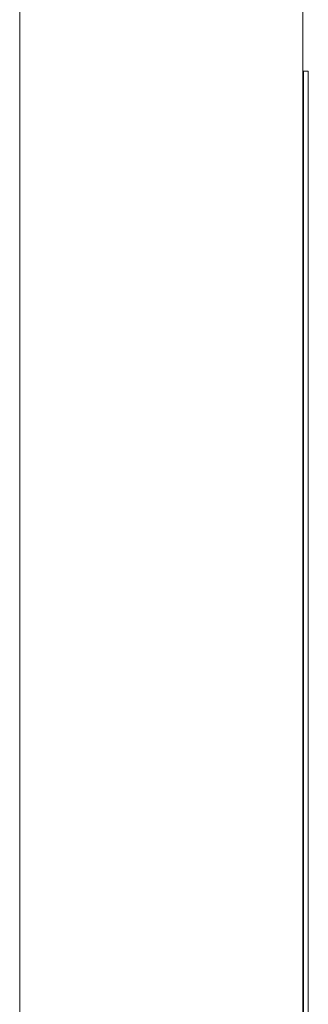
# Model space of a CAD drawing. Header units: millimetres. Extents: x 219 to 1654, y -143 to 1232.
# Tile 30 of 36: x 1305 to 1348, y 793 to 939. Entities that reach past the tile are written whole.
import ezdxf

# ---------------------------------------------------------------- set-up
doc = ezdxf.new("R2010")
doc.units = ezdxf.units.MM

msp = doc.modelspace()

# ---------------------------------------------------------------- linework, layer by layer
at = {"color": 7, "linetype": 'Continuous', "lineweight": 15}
for p, q in [((1304.96, 731.56), (1304.96, 1011.56)), ((1346.96, 731.56), (1346.96, 1011.56)), ((1346.96, 931.56), (1347.09, 931.56)), ((1347.09, 931.56), (1347.09, 731.56)), ((1347.09, 931.56), (1347.78, 931.56)), ((1347.78, 931.56), (1347.78, 731.56))]:
    msp.add_line(p, q, dxfattribs=at)

doc.saveas('drawing.dxf')
